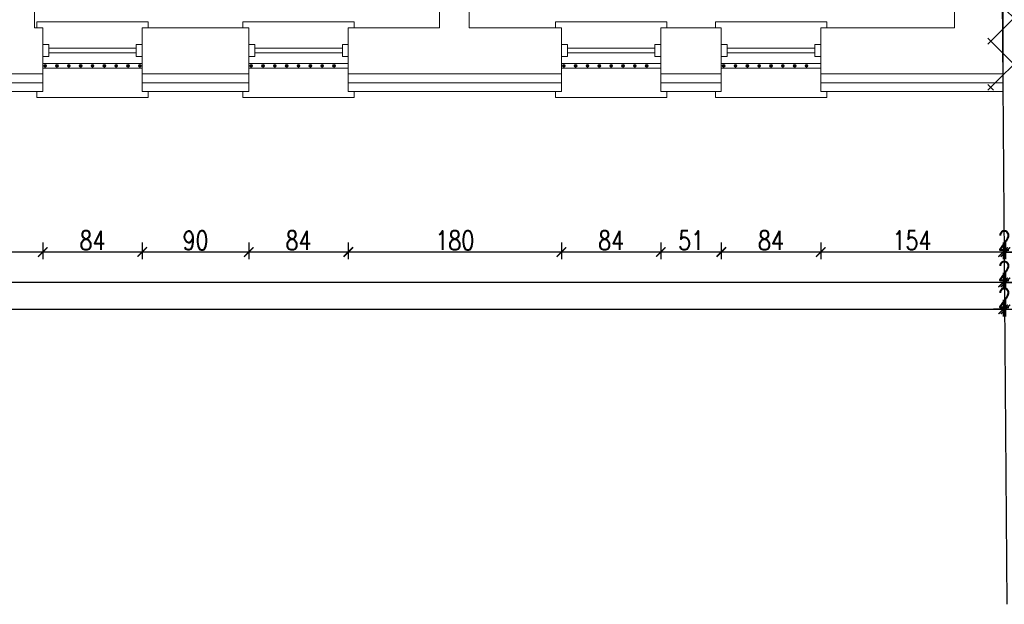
# Model space of a CAD drawing. Header units: millimetres. Extents: x 6354466 to 6508314, y -1889048 to -1342748.
# Tile 89 of 134: x 6405110 to 6413425, y -1665173 to -1660236. Entities that reach past the tile are written whole.
import ezdxf

# ---------------------------------------------------------------- set-up
doc = ezdxf.new("R2010")
doc.units = ezdxf.units.MM
doc.header["$PDMODE"] = 3
doc.header["$PDSIZE"] = 10
for name, color, linetype, lineweight in [('drzwi istn', 163, 'Continuous', 5), ('L-1', 10, 'Continuous', 30), ('L-3', 10, 'Continuous', 18), ('L-5', 152, 'Continuous', 9), ('L-DIM', 252, 'Continuous', 5), ('L-HATCH', 252, 'Continuous', 5), ('L-ISTNIEJĄCE BUDYNKI', 167, 'Continuous', 5)]:
    doc.layers.add(name, color=color, linetype=linetype, lineweight=lineweight)
doc.styles.add('160', font='simplex.shx', dxfattribs={"width": 0.8, "height": 160})
doc.linetypes.add('BATTING', pattern='A,0.00254,-2.54,[134,ltypeshp.shx,S=2.54,R=0,X=-2.54,Y=0],-5.08,[134,ltypeshp.shx,S=2.54,R=180,X=2.54,Y=0],-2.54', length=10.16254)
doc.dimstyles.new('160', dxfattribs={"dimtxt": 160, "dimasz": 80, "dimexe": 60, "dimexo": 3, "dimgap": 18, "dimtad": 1, "dimdec": 0, "dimlfac": 0.1, "dimrnd": 1, "dimtxsty": '160', "dimblk": 'ARCHTICK', "dimcen": 2.5, "dimdle": 30, "dimadec": 0, "dimazin": 0, "dimtfac": 1, "dimtdec": 0, "dimtix": 1, "dimtmove": 2, "dimatfit": 0, "dimldrblk": 'NONE', "dimfxl": 0, "dimarcsym": 0})

# ---------------------------------------------------------------- blocks, each defined once
blk = doc.blocks.new('*U25')
for p, q in [((-5, 0), (-5, -5)), ((5, -5), (5, 0)), ((-5, -5), (5, -5)), ((-2, -5), (-2, -79)), ((2, -5), (2, -79)), ((-5, -84), (-5, -79)), ((-5, -79), (5, -79)), ((5, -79), (5, -84))]:
    blk.add_line(p, q)
blk = doc.blocks.new('_ArchTick')
at = {"color": 0, "linetype": 'ByBlock', "const_width": 0.15}
blk.add_lwpolyline([(-0.5, -0.5), (0.5, 0.5)], dxfattribs=at)
blk = doc.blocks.new('*D234')
at = {"layer": 'Defpoints', "color": 0, "ltscale": 10, "transparency": 16777216}
for p in [(6413833.2, -1660453.4), (6413435.3, -1660843.4), (6413435.3, -1662198.2)]:
    blk.add_point(p, dxfattribs=at)
at = {"layer": 'L-DIM', "color": 0, "lineweight": -2, "ltscale": 10, "transparency": 16777216}
for p, q in [((6413435.3, -1662118.2), (6413435.3, -1662258.2)), ((6413833.2, -1662118.2), (6413833.2, -1662258.2)), ((6413863.2, -1662198.2), (6413405.3, -1662198.2))]:
    blk.add_line(p, q, dxfattribs=at)
at = {"layer": 'L-DIM', "color": 0, "lineweight": -2, "ltscale": 10, "transparency": 16777216, "xscale": 80, "yscale": 80, "zscale": 80, "rotation": 180}
blk.add_blockref('_ArchTick', (6413435.3, -1662198.2), dxfattribs=at)
at = {"layer": 'L-DIM', "color": 0, "lineweight": -2, "ltscale": 10, "transparency": 16777216, "xscale": 80, "yscale": 80, "zscale": 80}
blk.add_blockref('_ArchTick', (6413833.2, -1662198.2), dxfattribs=at)
at = {"layer": 'L-DIM', "color": 0, "lineweight": 13, "ltscale": 10, "transparency": 16777216, "insert": (6413634.3, -1662100.2), "char_height": 160, "attachment_point": 5, "style": '160'}
blk.add_mtext('40', dxfattribs=at)
blk = doc.blocks.new('_None')
blk = doc.blocks.new('*D235')
at = {"layer": 'Defpoints', "color": 0, "transparency": 16777216}
for p in [(6413415.3, -1660843.4), (6413435.3, -1660843.4), (6413415.3, -1662198.2)]:
    blk.add_point(p, dxfattribs=at)
at = {"layer": 'L-DIM', "color": 0, "lineweight": -2, "ltscale": 10, "transparency": 16777216}
for p, q in [((6413415.3, -1662118.2), (6413415.3, -1662258.2)), ((6413435.3, -1662118.2), (6413435.3, -1662258.2)), ((6413415.3, -1662198.2), (6413335.3, -1662198.2)), ((6413465.3, -1662198.2), (6413385.3, -1662198.2)), ((6413435.3, -1662198.2), (6413515.3, -1662198.2))]:
    blk.add_line(p, q, dxfattribs=at)
at = {"layer": 'L-DIM', "color": 0, "linetype": 'ByBlock', "lineweight": -2, "transparency": 16777216, "xscale": 80, "yscale": 80, "zscale": 80}
blk.add_blockref('_ArchTick', (6413415.3, -1662198.2), dxfattribs=at)
at = {"layer": 'L-DIM', "color": 0, "linetype": 'ByBlock', "lineweight": -2, "transparency": 16777216, "xscale": 80, "yscale": 80, "zscale": 80, "rotation": 180}
blk.add_blockref('_ArchTick', (6413435.3, -1662198.2), dxfattribs=at)
at = {"layer": 'L-DIM', "color": 0, "ltscale": 10, "transparency": 16777216, "insert": (6413425.3, -1662100.2), "char_height": 160, "attachment_point": 5, "style": '160'}
blk.add_mtext('2', dxfattribs=at)
blk = doc.blocks.new('*D236')
at = {"layer": 'Defpoints', "color": 0, "transparency": 16777216}
for p in [(6411875.3, -1660843.4), (6413415.3, -1660843.4), (6411875.3, -1662198.2)]:
    blk.add_point(p, dxfattribs=at)
at = {"layer": 'L-DIM', "color": 0, "lineweight": -2, "ltscale": 10, "transparency": 16777216}
for p, q in [((6411875.3, -1662118.2), (6411875.3, -1662258.2)), ((6413415.3, -1662118.2), (6413415.3, -1662258.2)), ((6413445.3, -1662198.2), (6411845.3, -1662198.2))]:
    blk.add_line(p, q, dxfattribs=at)
at = {"layer": 'L-DIM', "color": 0, "linetype": 'ByBlock', "lineweight": -2, "transparency": 16777216, "xscale": 80, "yscale": 80, "zscale": 80, "rotation": 180}
blk.add_blockref('_ArchTick', (6411875.3, -1662198.2), dxfattribs=at)
at = {"layer": 'L-DIM', "color": 0, "linetype": 'ByBlock', "lineweight": -2, "transparency": 16777216, "xscale": 80, "yscale": 80, "zscale": 80}
blk.add_blockref('_ArchTick', (6413415.3, -1662198.2), dxfattribs=at)
at = {"layer": 'L-DIM', "color": 0, "ltscale": 10, "transparency": 16777216, "insert": (6412645.3, -1662100.2), "char_height": 160, "attachment_point": 5, "style": '160'}
blk.add_mtext('154', dxfattribs=at)
blk = doc.blocks.new('*D237')
at = {"layer": 'Defpoints', "color": 0, "transparency": 16777216}
for p in [(6411035.3, -1660843.4), (6411875.3, -1660843.4), (6411035.3, -1662198.2)]:
    blk.add_point(p, dxfattribs=at)
at = {"layer": 'L-DIM', "color": 0, "lineweight": -2, "ltscale": 10, "transparency": 16777216}
for p, q in [((6411035.3, -1662118.2), (6411035.3, -1662258.2)), ((6411875.3, -1662118.2), (6411875.3, -1662258.2)), ((6411905.3, -1662198.2), (6411005.3, -1662198.2))]:
    blk.add_line(p, q, dxfattribs=at)
at = {"layer": 'L-DIM', "color": 0, "linetype": 'ByBlock', "lineweight": -2, "transparency": 16777216, "xscale": 80, "yscale": 80, "zscale": 80, "rotation": 180}
blk.add_blockref('_ArchTick', (6411035.3, -1662198.2), dxfattribs=at)
at = {"layer": 'L-DIM', "color": 0, "linetype": 'ByBlock', "lineweight": -2, "transparency": 16777216, "xscale": 80, "yscale": 80, "zscale": 80}
blk.add_blockref('_ArchTick', (6411875.3, -1662198.2), dxfattribs=at)
at = {"layer": 'L-DIM', "color": 0, "ltscale": 10, "transparency": 16777216, "insert": (6411455.3, -1662100.2), "char_height": 160, "attachment_point": 5, "style": '160'}
blk.add_mtext('84', dxfattribs=at)
blk = doc.blocks.new('*D238')
at = {"layer": 'Defpoints', "color": 0, "transparency": 16777216}
for p in [(6410525.3, -1660843.4), (6411035.3, -1660843.4), (6410525.3, -1662198.2)]:
    blk.add_point(p, dxfattribs=at)
at = {"layer": 'L-DIM', "color": 0, "lineweight": -2, "ltscale": 10, "transparency": 16777216}
for p, q in [((6410525.3, -1662118.2), (6410525.3, -1662258.2)), ((6411035.3, -1662118.2), (6411035.3, -1662258.2)), ((6411065.3, -1662198.2), (6410495.3, -1662198.2))]:
    blk.add_line(p, q, dxfattribs=at)
at = {"layer": 'L-DIM', "color": 0, "linetype": 'ByBlock', "lineweight": -2, "transparency": 16777216, "xscale": 80, "yscale": 80, "zscale": 80, "rotation": 180}
blk.add_blockref('_ArchTick', (6410525.3, -1662198.2), dxfattribs=at)
at = {"layer": 'L-DIM', "color": 0, "linetype": 'ByBlock', "lineweight": -2, "transparency": 16777216, "xscale": 80, "yscale": 80, "zscale": 80}
blk.add_blockref('_ArchTick', (6411035.3, -1662198.2), dxfattribs=at)
at = {"layer": 'L-DIM', "color": 0, "ltscale": 10, "transparency": 16777216, "insert": (6410780.3, -1662100.2), "char_height": 160, "attachment_point": 5, "style": '160'}
blk.add_mtext('51', dxfattribs=at)
blk = doc.blocks.new('*D239')
at = {"layer": 'Defpoints', "color": 0, "transparency": 16777216}
for p in [(6409685.3, -1660843), (6410525.3, -1660843.4), (6409685.3, -1662198.2)]:
    blk.add_point(p, dxfattribs=at)
at = {"layer": 'L-DIM', "color": 0, "lineweight": -2, "ltscale": 10, "transparency": 16777216}
for p, q in [((6409685.3, -1662118.2), (6409685.3, -1662258.2)), ((6410525.3, -1662118.2), (6410525.3, -1662258.2)), ((6410555.3, -1662198.2), (6409655.3, -1662198.2))]:
    blk.add_line(p, q, dxfattribs=at)
at = {"layer": 'L-DIM', "color": 0, "linetype": 'ByBlock', "lineweight": -2, "transparency": 16777216, "xscale": 80, "yscale": 80, "zscale": 80, "rotation": 180}
blk.add_blockref('_ArchTick', (6409685.3, -1662198.2), dxfattribs=at)
at = {"layer": 'L-DIM', "color": 0, "linetype": 'ByBlock', "lineweight": -2, "transparency": 16777216, "xscale": 80, "yscale": 80, "zscale": 80}
blk.add_blockref('_ArchTick', (6410525.3, -1662198.2), dxfattribs=at)
at = {"layer": 'L-DIM', "color": 0, "ltscale": 10, "transparency": 16777216, "insert": (6410105.3, -1662100.2), "char_height": 160, "attachment_point": 5, "style": '160'}
blk.add_mtext('84', dxfattribs=at)
blk = doc.blocks.new('*D240')
at = {"layer": 'Defpoints', "color": 0, "transparency": 16777216}
for p in [(6407885.3, -1660843.4), (6409685.3, -1660843), (6407885.3, -1662198.2)]:
    blk.add_point(p, dxfattribs=at)
at = {"layer": 'L-DIM', "color": 0, "lineweight": -2, "ltscale": 10, "transparency": 16777216}
for p, q in [((6407885.3, -1662118.2), (6407885.3, -1662258.2)), ((6409685.3, -1662118.2), (6409685.3, -1662258.2)), ((6409715.3, -1662198.2), (6407855.3, -1662198.2))]:
    blk.add_line(p, q, dxfattribs=at)
at = {"layer": 'L-DIM', "color": 0, "linetype": 'ByBlock', "lineweight": -2, "transparency": 16777216, "xscale": 80, "yscale": 80, "zscale": 80, "rotation": 180}
blk.add_blockref('_ArchTick', (6407885.3, -1662198.2), dxfattribs=at)
at = {"layer": 'L-DIM', "color": 0, "linetype": 'ByBlock', "lineweight": -2, "transparency": 16777216, "xscale": 80, "yscale": 80, "zscale": 80}
blk.add_blockref('_ArchTick', (6409685.3, -1662198.2), dxfattribs=at)
at = {"layer": 'L-DIM', "color": 0, "ltscale": 10, "transparency": 16777216, "insert": (6408785.3, -1662100.2), "char_height": 160, "attachment_point": 5, "style": '160'}
blk.add_mtext('180', dxfattribs=at)
blk = doc.blocks.new('*D241')
at = {"layer": 'Defpoints', "color": 0, "transparency": 16777216}
for p in [(6407045.3, -1660843.4), (6407885.3, -1660843.4), (6407045.3, -1662198.2)]:
    blk.add_point(p, dxfattribs=at)
at = {"layer": 'L-DIM', "color": 0, "lineweight": -2, "ltscale": 10, "transparency": 16777216}
for p, q in [((6407045.3, -1662118.2), (6407045.3, -1662258.2)), ((6407885.3, -1662118.2), (6407885.3, -1662258.2)), ((6407915.3, -1662198.2), (6407015.3, -1662198.2))]:
    blk.add_line(p, q, dxfattribs=at)
at = {"layer": 'L-DIM', "color": 0, "linetype": 'ByBlock', "lineweight": -2, "transparency": 16777216, "xscale": 80, "yscale": 80, "zscale": 80, "rotation": 180}
blk.add_blockref('_ArchTick', (6407045.3, -1662198.2), dxfattribs=at)
at = {"layer": 'L-DIM', "color": 0, "linetype": 'ByBlock', "lineweight": -2, "transparency": 16777216, "xscale": 80, "yscale": 80, "zscale": 80}
blk.add_blockref('_ArchTick', (6407885.3, -1662198.2), dxfattribs=at)
at = {"layer": 'L-DIM', "color": 0, "ltscale": 10, "transparency": 16777216, "insert": (6407465.3, -1662100.2), "char_height": 160, "attachment_point": 5, "style": '160'}
blk.add_mtext('84', dxfattribs=at)
blk = doc.blocks.new('*D242')
at = {"layer": 'Defpoints', "color": 0, "transparency": 16777216}
for p in [(6406145.3, -1660843.4), (6407045.3, -1660843.4), (6406145.3, -1662198.2)]:
    blk.add_point(p, dxfattribs=at)
at = {"layer": 'L-DIM', "color": 0, "lineweight": -2, "ltscale": 10, "transparency": 16777216}
for p, q in [((6406145.3, -1662118.2), (6406145.3, -1662258.2)), ((6407045.3, -1662118.2), (6407045.3, -1662258.2)), ((6407075.3, -1662198.2), (6406115.3, -1662198.2))]:
    blk.add_line(p, q, dxfattribs=at)
at = {"layer": 'L-DIM', "color": 0, "linetype": 'ByBlock', "lineweight": -2, "transparency": 16777216, "xscale": 80, "yscale": 80, "zscale": 80, "rotation": 180}
blk.add_blockref('_ArchTick', (6406145.3, -1662198.2), dxfattribs=at)
at = {"layer": 'L-DIM', "color": 0, "linetype": 'ByBlock', "lineweight": -2, "transparency": 16777216, "xscale": 80, "yscale": 80, "zscale": 80}
blk.add_blockref('_ArchTick', (6407045.3, -1662198.2), dxfattribs=at)
at = {"layer": 'L-DIM', "color": 0, "ltscale": 10, "transparency": 16777216, "insert": (6406595.3, -1662100.2), "char_height": 160, "attachment_point": 5, "style": '160'}
blk.add_mtext('90', dxfattribs=at)
blk = doc.blocks.new('*D243')
at = {"layer": 'Defpoints', "color": 0, "transparency": 16777216}
for p in [(6405305.3, -1660843.4), (6406145.3, -1660843.4), (6405305.3, -1662198.2)]:
    blk.add_point(p, dxfattribs=at)
at = {"layer": 'L-DIM', "color": 0, "lineweight": -2, "ltscale": 10, "transparency": 16777216}
for p, q in [((6405305.3, -1662118.2), (6405305.3, -1662258.2)), ((6406145.3, -1662118.2), (6406145.3, -1662258.2)), ((6406175.3, -1662198.2), (6405275.3, -1662198.2))]:
    blk.add_line(p, q, dxfattribs=at)
at = {"layer": 'L-DIM', "color": 0, "linetype": 'ByBlock', "lineweight": -2, "transparency": 16777216, "xscale": 80, "yscale": 80, "zscale": 80, "rotation": 180}
blk.add_blockref('_ArchTick', (6405305.3, -1662198.2), dxfattribs=at)
at = {"layer": 'L-DIM', "color": 0, "linetype": 'ByBlock', "lineweight": -2, "transparency": 16777216, "xscale": 80, "yscale": 80, "zscale": 80}
blk.add_blockref('_ArchTick', (6406145.3, -1662198.2), dxfattribs=at)
at = {"layer": 'L-DIM', "color": 0, "ltscale": 10, "transparency": 16777216, "insert": (6405725.3, -1662100.2), "char_height": 160, "attachment_point": 5, "style": '160'}
blk.add_mtext('84', dxfattribs=at)
blk = doc.blocks.new('*D244')
at = {"layer": 'Defpoints', "color": 0, "transparency": 16777216}
for p in [(6404265.3, -1660843.4), (6405305.3, -1660843.4), (6404265.3, -1662198.2)]:
    blk.add_point(p, dxfattribs=at)
at = {"layer": 'L-DIM', "color": 0, "lineweight": -2, "ltscale": 10, "transparency": 16777216}
for p, q in [((6404265.3, -1662118.2), (6404265.3, -1662258.2)), ((6405305.3, -1662118.2), (6405305.3, -1662258.2)), ((6405335.3, -1662198.2), (6404235.3, -1662198.2))]:
    blk.add_line(p, q, dxfattribs=at)
at = {"layer": 'L-DIM', "color": 0, "linetype": 'ByBlock', "lineweight": -2, "transparency": 16777216, "xscale": 80, "yscale": 80, "zscale": 80, "rotation": 180}
blk.add_blockref('_ArchTick', (6404265.3, -1662198.2), dxfattribs=at)
at = {"layer": 'L-DIM', "color": 0, "linetype": 'ByBlock', "lineweight": -2, "transparency": 16777216, "xscale": 80, "yscale": 80, "zscale": 80}
blk.add_blockref('_ArchTick', (6405305.3, -1662198.2), dxfattribs=at)
at = {"layer": 'L-DIM', "color": 0, "ltscale": 10, "transparency": 16777216, "insert": (6404785.3, -1662100.2), "char_height": 160, "attachment_point": 5, "style": '160'}
blk.add_mtext('104', dxfattribs=at)
blk = doc.blocks.new('*D267')
at = {"layer": 'Defpoints', "color": 0, "ltscale": 10, "transparency": 16777216}
for p in [(6413435.3, -1660843.4), (6413555.3, -1660843.4), (6413435.3, -1662454.8)]:
    blk.add_point(p, dxfattribs=at)
at = {"layer": 'L-DIM', "color": 0, "lineweight": -2, "ltscale": 10, "transparency": 16777216}
for p, q in [((6413435.3, -1662374.8), (6413435.3, -1662514.8)), ((6413555.3, -1662374.8), (6413555.3, -1662514.8)), ((6413435.3, -1662454.8), (6413355.3, -1662454.8)), ((6413555.3, -1662454.8), (6413435.3, -1662454.8)), ((6413555.3, -1662454.8), (6413635.3, -1662454.8))]:
    blk.add_line(p, q, dxfattribs=at)
at = {"layer": 'L-DIM', "color": 0, "lineweight": -2, "ltscale": 10, "transparency": 16777216, "xscale": 80, "yscale": 80, "zscale": 80}
blk.add_blockref('_ArchTick', (6413435.3, -1662454.8), dxfattribs=at)
at = {"layer": 'L-DIM', "color": 0, "lineweight": -2, "ltscale": 10, "transparency": 16777216, "xscale": 80, "yscale": 80, "zscale": 80, "rotation": 180}
blk.add_blockref('_ArchTick', (6413555.3, -1662454.8), dxfattribs=at)
at = {"layer": 'L-DIM', "color": 0, "lineweight": 13, "ltscale": 10, "transparency": 16777216, "insert": (6413682.9, -1662364.5), "char_height": 160, "attachment_point": 5, "style": '160'}
blk.add_mtext('12', dxfattribs=at)
blk = doc.blocks.new('*D268')
at = {"layer": 'Defpoints', "color": 0, "transparency": 16777216}
for p in [(6413415.3, -1660843.4), (6413435.3, -1660843.4), (6413415.3, -1662454.8)]:
    blk.add_point(p, dxfattribs=at)
at = {"layer": 'L-DIM', "color": 0, "lineweight": -2, "ltscale": 10, "transparency": 16777216}
for p, q in [((6413415.3, -1662374.8), (6413415.3, -1662514.8)), ((6413435.3, -1662374.8), (6413435.3, -1662514.8)), ((6413415.3, -1662454.8), (6413335.3, -1662454.8)), ((6413465.3, -1662454.8), (6413385.3, -1662454.8)), ((6413435.3, -1662454.8), (6413515.3, -1662454.8))]:
    blk.add_line(p, q, dxfattribs=at)
at = {"layer": 'L-DIM', "color": 0, "linetype": 'ByBlock', "lineweight": -2, "transparency": 16777216, "xscale": 80, "yscale": 80, "zscale": 80}
blk.add_blockref('_ArchTick', (6413415.3, -1662454.8), dxfattribs=at)
at = {"layer": 'L-DIM', "color": 0, "linetype": 'ByBlock', "lineweight": -2, "transparency": 16777216, "xscale": 80, "yscale": 80, "zscale": 80, "rotation": 180}
blk.add_blockref('_ArchTick', (6413435.3, -1662454.8), dxfattribs=at)
at = {"layer": 'L-DIM', "color": 0, "ltscale": 10, "transparency": 16777216, "insert": (6413425.3, -1662356.8), "char_height": 160, "attachment_point": 5, "style": '160'}
blk.add_mtext('2', dxfattribs=at)
blk = doc.blocks.new('*D269')
at = {"layer": 'Defpoints', "color": 0, "transparency": 16777216}
for p in [(6384030.3, -1660768.4), (6413415.3, -1660843.4), (6384030.3, -1662454.8)]:
    blk.add_point(p, dxfattribs=at)
at = {"layer": 'L-DIM', "color": 0, "lineweight": -2, "ltscale": 10, "transparency": 16777216}
for p, q in [((6384030.3, -1662374.8), (6384030.3, -1662514.8)), ((6413415.3, -1662374.8), (6413415.3, -1662514.8)), ((6413445.3, -1662454.8), (6384000.3, -1662454.8))]:
    blk.add_line(p, q, dxfattribs=at)
at = {"layer": 'L-DIM', "color": 0, "linetype": 'ByBlock', "lineweight": -2, "transparency": 16777216, "xscale": 80, "yscale": 80, "zscale": 80, "rotation": 180}
blk.add_blockref('_ArchTick', (6384030.3, -1662454.8), dxfattribs=at)
at = {"layer": 'L-DIM', "color": 0, "linetype": 'ByBlock', "lineweight": -2, "transparency": 16777216, "xscale": 80, "yscale": 80, "zscale": 80}
blk.add_blockref('_ArchTick', (6413415.3, -1662454.8), dxfattribs=at)
at = {"layer": 'L-DIM', "color": 0, "ltscale": 10, "transparency": 16777216, "insert": (6398722.8, -1662356.8), "char_height": 160, "attachment_point": 5, "style": '160'}
blk.add_mtext('2939', dxfattribs=at)
blk = doc.blocks.new('*D272')
at = {"layer": 'Defpoints', "color": 0, "transparency": 16777216}
for p in [(6383200.3, -1660693.4), (6413415.3, -1660843.4), (6413415.3, -1662681.7)]:
    blk.add_point(p, dxfattribs=at)
at = {"layer": 'L-DIM', "color": 0, "lineweight": -2, "ltscale": 10, "transparency": 16777216}
for p, q in [((6383200.3, -1662601.7), (6383200.3, -1662741.7)), ((6413415.3, -1662601.7), (6413415.3, -1662741.7)), ((6383170.3, -1662681.7), (6413445.3, -1662681.7))]:
    blk.add_line(p, q, dxfattribs=at)
at = {"layer": 'L-DIM', "color": 0, "linetype": 'ByBlock', "lineweight": -2, "transparency": 16777216, "xscale": 80, "yscale": 80, "zscale": 80, "rotation": 180}
blk.add_blockref('_ArchTick', (6383200.3, -1662681.7), dxfattribs=at)
at = {"layer": 'L-DIM', "color": 0, "linetype": 'ByBlock', "lineweight": -2, "transparency": 16777216, "xscale": 80, "yscale": 80, "zscale": 80}
blk.add_blockref('_ArchTick', (6413415.3, -1662681.7), dxfattribs=at)
at = {"layer": 'L-DIM', "color": 0, "ltscale": 10, "transparency": 16777216, "insert": (6398307.8, -1662583.7), "char_height": 160, "attachment_point": 5, "style": '160'}
blk.add_mtext('3022', dxfattribs=at)
blk = doc.blocks.new('*D273')
at = {"layer": 'Defpoints', "color": 0, "transparency": 16777216}
for p in [(6413435.3, -1660693.4), (6413415.3, -1660843.4), (6413435.3, -1662681.7)]:
    blk.add_point(p, dxfattribs=at)
at = {"layer": 'L-DIM', "color": 0, "lineweight": -2, "ltscale": 10, "transparency": 16777216}
for p, q in [((6413415.3, -1662601.7), (6413415.3, -1662741.7)), ((6413435.3, -1662601.7), (6413435.3, -1662741.7)), ((6413415.3, -1662681.7), (6413335.3, -1662681.7)), ((6413385.3, -1662681.7), (6413465.3, -1662681.7)), ((6413435.3, -1662681.7), (6413515.3, -1662681.7))]:
    blk.add_line(p, q, dxfattribs=at)
at = {"layer": 'L-DIM', "color": 0, "linetype": 'ByBlock', "lineweight": -2, "transparency": 16777216, "xscale": 80, "yscale": 80, "zscale": 80}
blk.add_blockref('_ArchTick', (6413415.3, -1662681.7), dxfattribs=at)
at = {"layer": 'L-DIM', "color": 0, "linetype": 'ByBlock', "lineweight": -2, "transparency": 16777216, "xscale": 80, "yscale": 80, "zscale": 80, "rotation": 180}
blk.add_blockref('_ArchTick', (6413435.3, -1662681.7), dxfattribs=at)
at = {"layer": 'L-DIM', "color": 0, "ltscale": 10, "transparency": 16777216, "insert": (6413425.3, -1662583.7), "char_height": 160, "attachment_point": 5, "style": '160'}
blk.add_mtext('2', dxfattribs=at)
blk = doc.blocks.new('*D276')
at = {"layer": 'Defpoints', "color": 0, "transparency": 16777216}
for p in [(6413285.3, -1646723.4), (6382504.7, -1660693.4), (6383200.3, -1660693.4)]:
    blk.add_point(p, dxfattribs=at)
at = {"layer": 'L-DIM', "color": 0, "lineweight": -2, "ltscale": 10, "transparency": 16777216}
for p, q in [((6382504.7, -1646693.4), (6382504.7, -1660723.4)), ((6382584.7, -1646723.4), (6382444.7, -1646723.4)), ((6382584.7, -1660693.4), (6382444.7, -1660693.4))]:
    blk.add_line(p, q, dxfattribs=at)
at = {"layer": 'L-DIM', "color": 0, "linetype": 'ByBlock', "lineweight": -2, "transparency": 16777216, "xscale": 80, "yscale": 80, "zscale": 80}
for p, rotation in [((6382504.7, -1646723.4), 90), ((6382504.7, -1660693.4), 270)]:
    blk.add_blockref('_ArchTick', p, dxfattribs=dict(at, rotation=rotation))
at = {"layer": 'L-DIM', "color": 0, "ltscale": 10, "transparency": 16777216, "insert": (6382406.7, -1653708.4), "char_height": 160, "attachment_point": 5, "rotation": 90, "style": '160'}
blk.add_mtext('1397', dxfattribs=at)

msp = doc.modelspace()

# ---------------------------------------------------------------- hatches: boundary and pattern name
at = {"layer": 'L-HATCH', "ltscale": 10, "transparency": 33554687}
h = msp.add_hatch(dxfattribs=at)
h.set_pattern_fill('ANSI37', color=252, scale=87)
h.set_pattern_definition([(45, (-48871.55, 200010.94), (-195.320571, 195.320571), []), (135, (-48871.55, 200010.94), (-195.320571, -195.320571), [])])
h.paths.add_polyline_path([(6428375.3, -1646723.4), (6413285.3, -1646723.4), (6413285.3, -1660832.4), (6428375.3, -1660832.4)])

# ---------------------------------------------------------------- linework, layer by layer
at = {"layer": 'drzwi istn'}
for p, q in [((6405255.3, -1660303.4), (6405255.3, -1660253.4)), ((6405255.3, -1660253.4), (6406195.3, -1660253.4)), ((6406195.3, -1660253.4), (6406195.3, -1660303.4)), ((6406995.3, -1660303.4), (6406995.3, -1660253.4)), ((6406995.3, -1660253.4), (6407935.3, -1660253.4)), ((6407935.3, -1660253.4), (6407935.3, -1660303.4)), ((6409635.3, -1660303.4), (6409635.3, -1660253.4)), ((6409635.3, -1660253.4), (6410575.3, -1660253.4)), ((6410575.3, -1660253.4), (6410575.3, -1660303.4)), ((6410985.3, -1660303.4), (6410985.3, -1660253.4)), ((6410985.3, -1660253.4), (6411925.3, -1660253.4)), ((6411925.3, -1660253.4), (6411925.3, -1660303.4))]:
    msp.add_line(p, q, dxfattribs=at)
at = {"layer": 'L-1', "ltscale": 10}
msp.add_line((6413448.2, -1665173), (6413278.2, -1642789.6), dxfattribs=at)
at = {"layer": 'L-3'}
for p, q in [((6405305.3, -1660693.4), (6404265.3, -1660693.4)), ((6407045.3, -1660693.4), (6406145.3, -1660693.4)), ((6409685.3, -1660693.4), (6407885.3, -1660693.4)), ((6411035.3, -1660693.4), (6410525.3, -1660693.4)), ((6413415.3, -1660693.4), (6411875.3, -1660693.4)), ((6405305.3, -1660843.4), (6404265.3, -1660843.4)), ((6407045.3, -1660843.4), (6406145.3, -1660843.4)), ((6409685.3, -1660843.4), (6407885.3, -1660843.4)), ((6411035.3, -1660843.4), (6410525.3, -1660843.4)), ((6413415.3, -1660843.4), (6411875.3, -1660843.4))]:
    msp.add_line(p, q, dxfattribs=at)
at = {"layer": 'L-3', "ltscale": 10}
for p, q in [((6405305.3, -1660843.4), (6405305.3, -1660693.4)), ((6406145.3, -1660693.4), (6406145.3, -1660843.4)), ((6407045.3, -1660693.4), (6407045.3, -1660843.4)), ((6407885.3, -1660693.4), (6407885.3, -1660843.4)), ((6409685.3, -1660693.4), (6409685.3, -1660843.4)), ((6410525.3, -1660693.4), (6410525.3, -1660843.4)), ((6411035.3, -1660693.4), (6411035.3, -1660843.4)), ((6411875.3, -1660693.4), (6411875.3, -1660843.4)), ((6413415.3, -1660693.4), (6413415.3, -1660843.4))]:
    msp.add_line(p, q, dxfattribs=at)
at = {"layer": 'L-3', "linetype": 'BATTING', "ltscale": 7}
for p, q in [((6405305.3, -1660768.4), (6404265.3, -1660768.4)), ((6407045.3, -1660768.4), (6406145.3, -1660768.4)), ((6409685.3, -1660768.4), (6407885.3, -1660768.4)), ((6411035.3, -1660768.4), (6410525.3, -1660768.4)), ((6413415.3, -1660768.4), (6411875.3, -1660768.4))]:
    msp.add_line(p, q, dxfattribs=at)
at = {"layer": 'L-3', "ltscale": 10}
for points in [[(6405305.3, -1660645.6), (6406145.3, -1660645.6), (6406145.3, -1660605.6), (6405305.3, -1660605.6)], [(6407045.3, -1660645.6), (6407885.3, -1660645.6), (6407885.3, -1660605.6), (6407045.3, -1660605.6)], [(6409685.3, -1660645.6), (6410525.3, -1660645.6), (6410525.3, -1660605.6), (6409685.3, -1660605.6)], [(6411035.3, -1660645.6), (6411875.3, -1660645.6), (6411875.3, -1660605.6), (6411035.3, -1660605.6)]]:
    msp.add_lwpolyline(points, close=True, dxfattribs=at)
for centre, radius in [((6405325.3, -1660625.6), 12), ((6405325.3, -1660625.6), 11), ((6405325.3, -1660625.6), 10), ((6405325.3, -1660625.6), 9), ((6405325.3, -1660625.6), 8), ((6405325.3, -1660625.6), 7), ((6405325.3, -1660625.6), 6), ((6405325.3, -1660625.6), 5), ((6405325.3, -1660625.6), 4), ((6405325.3, -1660625.6), 3), ((6405325.3, -1660625.6), 3), ((6405325.3, -1660625.6), 2), ((6405325.3, -1660625.6), 1), ((6405425.3, -1660625.6), 12), ((6405425.3, -1660625.6), 11), ((6405425.3, -1660625.6), 10), ((6405425.3, -1660625.6), 9), ((6405425.3, -1660625.6), 8), ((6405425.3, -1660625.6), 7), ((6405425.3, -1660625.6), 6), ((6405425.3, -1660625.6), 5), ((6405425.3, -1660625.6), 4), ((6405425.3, -1660625.6), 3), ((6405425.3, -1660625.6), 3), ((6405425.3, -1660625.6), 2), ((6405425.3, -1660625.6), 1), ((6405525.3, -1660625.6), 12), ((6405525.3, -1660625.6), 11), ((6405525.3, -1660625.6), 10), ((6405525.3, -1660625.6), 9), ((6405525.3, -1660625.6), 8), ((6405525.3, -1660625.6), 7), ((6405525.3, -1660625.6), 6), ((6405525.3, -1660625.6), 5), ((6405525.3, -1660625.6), 4), ((6405525.3, -1660625.6), 3), ((6405525.3, -1660625.6), 3), ((6405525.3, -1660625.6), 2), ((6405525.3, -1660625.6), 1), ((6405625.3, -1660625.6), 12), ((6405625.3, -1660625.6), 11), ((6405625.3, -1660625.6), 10), ((6405625.3, -1660625.6), 9), ((6405625.3, -1660625.6), 8), ((6405625.3, -1660625.6), 7), ((6405625.3, -1660625.6), 6), ((6405625.3, -1660625.6), 5), ((6405625.3, -1660625.6), 4), ((6405625.3, -1660625.6), 3), ((6405625.3, -1660625.6), 3), ((6405625.3, -1660625.6), 2), ((6405625.3, -1660625.6), 1), ((6405725.3, -1660625.6), 12), ((6405725.3, -1660625.6), 11), ((6405725.3, -1660625.6), 10), ((6405725.3, -1660625.6), 9), ((6405725.3, -1660625.6), 8), ((6405725.3, -1660625.6), 7), ((6405725.3, -1660625.6), 6), ((6405725.3, -1660625.6), 5), ((6405725.3, -1660625.6), 4), ((6405725.3, -1660625.6), 3), ((6405725.3, -1660625.6), 3), ((6405725.3, -1660625.6), 2), ((6405725.3, -1660625.6), 1), ((6405825.3, -1660625.6), 12), ((6405825.3, -1660625.6), 11), ((6405825.3, -1660625.6), 10), ((6405825.3, -1660625.6), 9), ((6405825.3, -1660625.6), 8), ((6405825.3, -1660625.6), 7), ((6405825.3, -1660625.6), 6), ((6405825.3, -1660625.6), 5), ((6405825.3, -1660625.6), 4), ((6405825.3, -1660625.6), 3), ((6405825.3, -1660625.6), 3), ((6405825.3, -1660625.6), 2), ((6405825.3, -1660625.6), 1), ((6405925.3, -1660625.6), 12), ((6405925.3, -1660625.6), 11), ((6405925.3, -1660625.6), 10), ((6405925.3, -1660625.6), 9), ((6405925.3, -1660625.6), 8), ((6405925.3, -1660625.6), 7), ((6405925.3, -1660625.6), 6), ((6405925.3, -1660625.6), 5), ((6405925.3, -1660625.6), 4), ((6405925.3, -1660625.6), 3), ((6405925.3, -1660625.6), 3), ((6405925.3, -1660625.6), 2), ((6405925.3, -1660625.6), 1), ((6406025.3, -1660625.6), 12), ((6406025.3, -1660625.6), 11), ((6406025.3, -1660625.6), 10), ((6406025.3, -1660625.6), 9), ((6406025.3, -1660625.6), 8), ((6406025.3, -1660625.6), 7), ((6406025.3, -1660625.6), 6), ((6406025.3, -1660625.6), 5), ((6406025.3, -1660625.6), 4), ((6406025.3, -1660625.6), 3), ((6406025.3, -1660625.6), 3), ((6406025.3, -1660625.6), 2), ((6406025.3, -1660625.6), 1), ((6406125.3, -1660625.6), 12), ((6406125.3, -1660625.6), 11), ((6406125.3, -1660625.6), 10), ((6406125.3, -1660625.6), 9), ((6406125.3, -1660625.6), 8), ((6406125.3, -1660625.6), 7), ((6406125.3, -1660625.6), 6), ((6406125.3, -1660625.6), 5), ((6406125.3, -1660625.6), 4), ((6406125.3, -1660625.6), 3), ((6406125.3, -1660625.6), 3), ((6406125.3, -1660625.6), 2), ((6406125.3, -1660625.6), 1), ((6407065.3, -1660625.6), 12), ((6407065.3, -1660625.6), 11), ((6407065.3, -1660625.6), 10), ((6407065.3, -1660625.6), 9), ((6407065.3, -1660625.6), 8), ((6407065.3, -1660625.6), 7), ((6407065.3, -1660625.6), 6), ((6407065.3, -1660625.6), 5), ((6407065.3, -1660625.6), 4), ((6407065.3, -1660625.6), 3), ((6407065.3, -1660625.6), 3), ((6407065.3, -1660625.6), 2), ((6407065.3, -1660625.6), 1), ((6407165.3, -1660625.6), 12), ((6407165.3, -1660625.6), 11), ((6407165.3, -1660625.6), 10), ((6407165.3, -1660625.6), 9), ((6407165.3, -1660625.6), 8), ((6407165.3, -1660625.6), 7), ((6407165.3, -1660625.6), 6), ((6407165.3, -1660625.6), 5), ((6407165.3, -1660625.6), 4), ((6407165.3, -1660625.6), 3), ((6407165.3, -1660625.6), 3), ((6407165.3, -1660625.6), 2), ((6407165.3, -1660625.6), 1), ((6407265.3, -1660625.6), 12), ((6407265.3, -1660625.6), 11), ((6407265.3, -1660625.6), 10), ((6407265.3, -1660625.6), 9), ((6407265.3, -1660625.6), 8), ((6407265.3, -1660625.6), 7), ((6407265.3, -1660625.6), 6), ((6407265.3, -1660625.6), 5), ((6407265.3, -1660625.6), 4), ((6407265.3, -1660625.6), 3), ((6407265.3, -1660625.6), 3), ((6407265.3, -1660625.6), 2), ((6407265.3, -1660625.6), 1), ((6407365.3, -1660625.6), 12), ((6407365.3, -1660625.6), 12), ((6407365.3, -1660625.6), 11), ((6407365.3, -1660625.6), 11), ((6407365.3, -1660625.6), 10), ((6407365.3, -1660625.6), 10), ((6407365.3, -1660625.6), 9), ((6407365.3, -1660625.6), 9), ((6407365.3, -1660625.6), 8), ((6407365.3, -1660625.6), 8), ((6407365.3, -1660625.6), 7), ((6407365.3, -1660625.6), 7), ((6407365.3, -1660625.6), 6), ((6407365.3, -1660625.6), 6), ((6407365.3, -1660625.6), 5), ((6407365.3, -1660625.6), 5), ((6407365.3, -1660625.6), 4), ((6407365.3, -1660625.6), 4), ((6407365.3, -1660625.6), 3), ((6407365.3, -1660625.6), 3), ((6407365.3, -1660625.6), 3), ((6407365.3, -1660625.6), 3), ((6407365.3, -1660625.6), 2), ((6407365.3, -1660625.6), 2), ((6407365.3, -1660625.6), 1), ((6407365.3, -1660625.6), 1), ((6407465.3, -1660625.6), 12), ((6407465.3, -1660625.6), 11), ((6407465.3, -1660625.6), 10), ((6407465.3, -1660625.6), 9), ((6407465.3, -1660625.6), 8), ((6407465.3, -1660625.6), 7), ((6407465.3, -1660625.6), 6), ((6407465.3, -1660625.6), 5), ((6407465.3, -1660625.6), 4), ((6407465.3, -1660625.6), 3), ((6407465.3, -1660625.6), 3), ((6407465.3, -1660625.6), 2), ((6407465.3, -1660625.6), 1), ((6407565.3, -1660625.6), 12), ((6407565.3, -1660625.6), 11), ((6407565.3, -1660625.6), 10), ((6407565.3, -1660625.6), 9), ((6407565.3, -1660625.6), 8), ((6407565.3, -1660625.6), 7), ((6407565.3, -1660625.6), 6), ((6407565.3, -1660625.6), 5), ((6407565.3, -1660625.6), 4), ((6407565.3, -1660625.6), 3), ((6407565.3, -1660625.6), 3), ((6407565.3, -1660625.6), 2), ((6407565.3, -1660625.6), 1), ((6407665.3, -1660625.6), 12), ((6407665.3, -1660625.6), 11), ((6407665.3, -1660625.6), 10), ((6407665.3, -1660625.6), 9), ((6407665.3, -1660625.6), 8), ((6407665.3, -1660625.6), 7), ((6407665.3, -1660625.6), 6), ((6407665.3, -1660625.6), 5), ((6407665.3, -1660625.6), 4), ((6407665.3, -1660625.6), 3), ((6407665.3, -1660625.6), 3), ((6407665.3, -1660625.6), 2), ((6407665.3, -1660625.6), 1), ((6407765.3, -1660625.6), 12), ((6407765.3, -1660625.6), 11), ((6407765.3, -1660625.6), 10), ((6407765.3, -1660625.6), 9), ((6407765.3, -1660625.6), 8), ((6407765.3, -1660625.6), 7), ((6407765.3, -1660625.6), 6), ((6407765.3, -1660625.6), 5), ((6407765.3, -1660625.6), 4), ((6407765.3, -1660625.6), 3), ((6407765.3, -1660625.6), 3), ((6407765.3, -1660625.6), 2), ((6407765.3, -1660625.6), 1), ((6409705.3, -1660625.6), 12), ((6409705.3, -1660625.6), 11), ((6409705.3, -1660625.6), 10), ((6409705.3, -1660625.6), 9), ((6409705.3, -1660625.6), 8), ((6409705.3, -1660625.6), 7), ((6409705.3, -1660625.6), 6), ((6409705.3, -1660625.6), 5), ((6409705.3, -1660625.6), 4), ((6409705.3, -1660625.6), 3), ((6409705.3, -1660625.6), 3), ((6409705.3, -1660625.6), 2), ((6409705.3, -1660625.6), 1), ((6409805.3, -1660625.6), 12), ((6409805.3, -1660625.6), 11), ((6409805.3, -1660625.6), 10), ((6409805.3, -1660625.6), 9), ((6409805.3, -1660625.6), 8), ((6409805.3, -1660625.6), 7), ((6409805.3, -1660625.6), 6), ((6409805.3, -1660625.6), 5), ((6409805.3, -1660625.6), 4), ((6409805.3, -1660625.6), 3), ((6409805.3, -1660625.6), 3), ((6409805.3, -1660625.6), 2), ((6409805.3, -1660625.6), 1), ((6409905.3, -1660625.6), 12), ((6409905.3, -1660625.6), 11), ((6409905.3, -1660625.6), 10), ((6409905.3, -1660625.6), 9), ((6409905.3, -1660625.6), 8), ((6409905.3, -1660625.6), 7), ((6409905.3, -1660625.6), 6), ((6409905.3, -1660625.6), 5), ((6409905.3, -1660625.6), 4), ((6409905.3, -1660625.6), 3), ((6409905.3, -1660625.6), 3), ((6409905.3, -1660625.6), 2), ((6409905.3, -1660625.6), 1), ((6410005.3, -1660625.6), 12), ((6410005.3, -1660625.6), 12), ((6410005.3, -1660625.6), 11), ((6410005.3, -1660625.6), 11), ((6410005.3, -1660625.6), 10), ((6410005.3, -1660625.6), 10), ((6410005.3, -1660625.6), 9), ((6410005.3, -1660625.6), 9), ((6410005.3, -1660625.6), 8), ((6410005.3, -1660625.6), 8), ((6410005.3, -1660625.6), 7), ((6410005.3, -1660625.6), 7), ((6410005.3, -1660625.6), 6), ((6410005.3, -1660625.6), 6), ((6410005.3, -1660625.6), 5), ((6410005.3, -1660625.6), 5), ((6410005.3, -1660625.6), 4), ((6410005.3, -1660625.6), 4), ((6410005.3, -1660625.6), 3), ((6410005.3, -1660625.6), 3), ((6410005.3, -1660625.6), 3), ((6410005.3, -1660625.6), 3), ((6410005.3, -1660625.6), 2), ((6410005.3, -1660625.6), 2), ((6410005.3, -1660625.6), 1), ((6410005.3, -1660625.6), 1), ((6410105.3, -1660625.6), 12), ((6410105.3, -1660625.6), 11), ((6410105.3, -1660625.6), 10), ((6410105.3, -1660625.6), 9), ((6410105.3, -1660625.6), 8), ((6410105.3, -1660625.6), 7), ((6410105.3, -1660625.6), 6), ((6410105.3, -1660625.6), 5), ((6410105.3, -1660625.6), 4), ((6410105.3, -1660625.6), 3), ((6410105.3, -1660625.6), 3), ((6410105.3, -1660625.6), 2), ((6410105.3, -1660625.6), 1), ((6410205.3, -1660625.6), 12), ((6410205.3, -1660625.6), 11), ((6410205.3, -1660625.6), 10), ((6410205.3, -1660625.6), 9), ((6410205.3, -1660625.6), 8), ((6410205.3, -1660625.6), 7), ((6410205.3, -1660625.6), 6), ((6410205.3, -1660625.6), 5), ((6410205.3, -1660625.6), 4), ((6410205.3, -1660625.6), 3), ((6410205.3, -1660625.6), 3), ((6410205.3, -1660625.6), 2), ((6410205.3, -1660625.6), 1), ((6410305.3, -1660625.6), 12), ((6410305.3, -1660625.6), 11), ((6410305.3, -1660625.6), 10), ((6410305.3, -1660625.6), 9), ((6410305.3, -1660625.6), 8), ((6410305.3, -1660625.6), 7), ((6410305.3, -1660625.6), 6), ((6410305.3, -1660625.6), 5), ((6410305.3, -1660625.6), 4), ((6410305.3, -1660625.6), 3), ((6410305.3, -1660625.6), 3), ((6410305.3, -1660625.6), 2), ((6410305.3, -1660625.6), 1), ((6410405.3, -1660625.6), 12), ((6410405.3, -1660625.6), 11), ((6410405.3, -1660625.6), 10), ((6410405.3, -1660625.6), 9), ((6410405.3, -1660625.6), 8), ((6410405.3, -1660625.6), 7), ((6410405.3, -1660625.6), 6), ((6410405.3, -1660625.6), 5), ((6410405.3, -1660625.6), 4), ((6410405.3, -1660625.6), 3), ((6410405.3, -1660625.6), 3), ((6410405.3, -1660625.6), 2), ((6410405.3, -1660625.6), 1), ((6411055.3, -1660625.6), 12), ((6411055.3, -1660625.6), 11), ((6411055.3, -1660625.6), 10), ((6411055.3, -1660625.6), 9), ((6411055.3, -1660625.6), 8), ((6411055.3, -1660625.6), 7), ((6411055.3, -1660625.6), 6), ((6411055.3, -1660625.6), 5), ((6411055.3, -1660625.6), 4), ((6411055.3, -1660625.6), 3), ((6411055.3, -1660625.6), 3), ((6411055.3, -1660625.6), 2), ((6411055.3, -1660625.6), 1), ((6411155.3, -1660625.6), 12), ((6411155.3, -1660625.6), 11), ((6411155.3, -1660625.6), 10), ((6411155.3, -1660625.6), 9), ((6411155.3, -1660625.6), 8), ((6411155.3, -1660625.6), 7), ((6411155.3, -1660625.6), 6), ((6411155.3, -1660625.6), 5), ((6411155.3, -1660625.6), 4), ((6411155.3, -1660625.6), 3), ((6411155.3, -1660625.6), 3), ((6411155.3, -1660625.6), 2), ((6411155.3, -1660625.6), 1), ((6411255.3, -1660625.6), 12), ((6411255.3, -1660625.6), 11), ((6411255.3, -1660625.6), 10), ((6411255.3, -1660625.6), 9), ((6411255.3, -1660625.6), 8), ((6411255.3, -1660625.6), 7), ((6411255.3, -1660625.6), 6), ((6411255.3, -1660625.6), 5), ((6411255.3, -1660625.6), 4), ((6411255.3, -1660625.6), 3), ((6411255.3, -1660625.6), 3), ((6411255.3, -1660625.6), 2), ((6411255.3, -1660625.6), 1), ((6411355.3, -1660625.6), 12), ((6411355.3, -1660625.6), 12), ((6411355.3, -1660625.6), 11), ((6411355.3, -1660625.6), 11), ((6411355.3, -1660625.6), 10), ((6411355.3, -1660625.6), 10), ((6411355.3, -1660625.6), 9), ((6411355.3, -1660625.6), 9), ((6411355.3, -1660625.6), 8), ((6411355.3, -1660625.6), 8), ((6411355.3, -1660625.6), 7), ((6411355.3, -1660625.6), 7), ((6411355.3, -1660625.6), 6), ((6411355.3, -1660625.6), 6), ((6411355.3, -1660625.6), 5), ((6411355.3, -1660625.6), 5), ((6411355.3, -1660625.6), 4), ((6411355.3, -1660625.6), 4), ((6411355.3, -1660625.6), 3), ((6411355.3, -1660625.6), 3), ((6411355.3, -1660625.6), 3), ((6411355.3, -1660625.6), 3), ((6411355.3, -1660625.6), 2), ((6411355.3, -1660625.6), 2), ((6411355.3, -1660625.6), 1), ((6411355.3, -1660625.6), 1), ((6411455.3, -1660625.6), 12), ((6411455.3, -1660625.6), 11), ((6411455.3, -1660625.6), 10), ((6411455.3, -1660625.6), 9), ((6411455.3, -1660625.6), 8), ((6411455.3, -1660625.6), 7), ((6411455.3, -1660625.6), 6), ((6411455.3, -1660625.6), 5), ((6411455.3, -1660625.6), 4), ((6411455.3, -1660625.6), 3), ((6411455.3, -1660625.6), 3), ((6411455.3, -1660625.6), 2), ((6411455.3, -1660625.6), 1), ((6411555.3, -1660625.6), 12), ((6411555.3, -1660625.6), 11), ((6411555.3, -1660625.6), 10), ((6411555.3, -1660625.6), 9), ((6411555.3, -1660625.6), 8), ((6411555.3, -1660625.6), 7), ((6411555.3, -1660625.6), 6), ((6411555.3, -1660625.6), 5), ((6411555.3, -1660625.6), 4), ((6411555.3, -1660625.6), 3), ((6411555.3, -1660625.6), 3), ((6411555.3, -1660625.6), 2), ((6411555.3, -1660625.6), 1), ((6411655.3, -1660625.6), 12), ((6411655.3, -1660625.6), 11), ((6411655.3, -1660625.6), 10), ((6411655.3, -1660625.6), 9), ((6411655.3, -1660625.6), 8), ((6411655.3, -1660625.6), 7), ((6411655.3, -1660625.6), 6), ((6411655.3, -1660625.6), 5), ((6411655.3, -1660625.6), 4), ((6411655.3, -1660625.6), 3), ((6411655.3, -1660625.6), 3), ((6411655.3, -1660625.6), 2), ((6411655.3, -1660625.6), 1), ((6411755.3, -1660625.6), 12), ((6411755.3, -1660625.6), 11), ((6411755.3, -1660625.6), 10), ((6411755.3, -1660625.6), 9), ((6411755.3, -1660625.6), 8), ((6411755.3, -1660625.6), 7), ((6411755.3, -1660625.6), 6), ((6411755.3, -1660625.6), 5), ((6411755.3, -1660625.6), 4), ((6411755.3, -1660625.6), 3), ((6411755.3, -1660625.6), 3), ((6411755.3, -1660625.6), 2), ((6411755.3, -1660625.6), 1)]:
    msp.add_circle(centre, radius, dxfattribs=at)
at = {"layer": 'L-5'}
for p, q in [((6405255.3, -1660843.4), (6405255.3, -1660893.4)), ((6405255.3, -1660893.4), (6406195.3, -1660893.4)), ((6406195.3, -1660893.4), (6406195.3, -1660843.4)), ((6406995.3, -1660843.4), (6406995.3, -1660893.4)), ((6406995.3, -1660893.4), (6407935.3, -1660893.4)), ((6407935.3, -1660893.4), (6407935.3, -1660843.4)), ((6409635.3, -1660843.4), (6409635.3, -1660893.4)), ((6409635.3, -1660893.4), (6410575.3, -1660893.4)), ((6410575.3, -1660893.4), (6410575.3, -1660843.4)), ((6410985.3, -1660843.4), (6410985.3, -1660893.4)), ((6410985.3, -1660893.4), (6411925.3, -1660893.4)), ((6411925.3, -1660893.4), (6411925.3, -1660843.4))]:
    msp.add_line(p, q, dxfattribs=at)
at = {"layer": 'L-ISTNIEJĄCE BUDYNKI'}
for p, q in [((6413415.3, -1660693.4), (6413415.3, -1655723.4)), ((6405235.3, -1656023.4), (6405235.3, -1660303.4)), ((6413005.3, -1660303.4), (6413005.3, -1656023.4)), ((6408655.3, -1658066.8), (6408655.3, -1660303.4)), ((6408905.3, -1658853.4), (6408905.3, -1660303.4)), ((6405235.3, -1660303.4), (6405305.3, -1660303.4)), ((6405305.3, -1660303.4), (6405305.3, -1660693.4)), ((6406145.3, -1660303.4), (6407045.3, -1660303.4)), ((6406145.3, -1660303.4), (6406145.3, -1660693.4)), ((6407045.3, -1660303.4), (6407045.3, -1660693.4)), ((6407885.3, -1660303.4), (6408655.3, -1660303.4)), ((6407885.3, -1660303.4), (6407885.3, -1660693.4)), ((6408905.3, -1660303.4), (6409685.3, -1660303.4)), ((6409685.3, -1660303.4), (6409685.3, -1660693.4)), ((6410525.3, -1660303.4), (6410605.3, -1660303.4)), ((6410525.3, -1660303.4), (6410525.3, -1660693.4)), ((6410605.3, -1660303.4), (6411035.3, -1660303.4)), ((6411035.3, -1660303.4), (6411035.3, -1660693.4)), ((6411875.3, -1660303.4), (6413005.3, -1660303.4)), ((6411875.3, -1660303.4), (6411875.3, -1660693.4))]:
    msp.add_line(p, q, dxfattribs=at)

# ---------------------------------------------------------------- block references
at = {"layer": 'drzwi istn', "xscale": -10, "yscale": 10, "zscale": 10}
for p, rotation in [((6405305.3, -1660495.7), 89.99999999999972), ((6407045.3, -1660495.7), 89.9999999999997), ((6409685.3, -1660495.7), 89.99999999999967), ((6411035.3, -1660495.7), 89.99999999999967)]:
    msp.add_blockref('*U25', p, dxfattribs=dict(at, rotation=rotation))

# ---------------------------------------------------------------- dimensions: what is measured, and where the dimension line sits
at = {"layer": 'L-DIM', "ltscale": 10}
dim = msp.add_linear_dim(base=(6382504.7, -1660693.4), p1=(6413285.3, -1646723.4), p2=(6383200.3, -1660693.4), angle=90, dimstyle='160', override={"dimlfac": 0.1}, dxfattribs=at)
dim.commit()
dim.dimension.update_dxf_attribs({"geometry": '*D276', "text_midpoint": (6382406.7, -1653708.4)})
at = {"layer": 'L-DIM', "lineweight": 13, "ltscale": 10}
dim = msp.add_linear_dim(base=(6413435.3, -1662198.2), p1=(6413833.2, -1660453.4), p2=(6413435.3, -1660843.4), dimstyle='160', override={"dimlfac": 0.1}, dxfattribs=at)
dim.commit()
dim.dimension.update_dxf_attribs({"geometry": '*D234', "text_midpoint": (6413634.3, -1662100.2)})
at = {"layer": 'L-DIM', "ltscale": 10}
for base, p1, p2, picture, middle in [((6413415.3487778, -1662681.6609918), (6383200.3487778, -1660693.3827957), (6413415.3487778, -1660843.3827957), '*D272', (6398307.8487778, -1662583.6609918)), ((6413435.3, -1662681.7), (6413415.3, -1660843.4), (6413435.3, -1660693.4), '*D273', (6413425.3, -1662583.7)), ((6384030.3487778, -1662454.8056847), (6413415.3487778, -1660843.3827957), (6384030.3487778, -1660768.3827957), '*D269', (6398722.8487778, -1662356.8056847)), ((6404265.3, -1662198.2), (6405305.3, -1660843.4), (6404265.3, -1660843.4), '*D244', (6404785.3, -1662100.2)), ((6405305.3, -1662198.2), (6406145.3, -1660843.4), (6405305.3, -1660843.4), '*D243', (6405725.3, -1662100.2)), ((6406145.3, -1662198.2), (6407045.3, -1660843.4), (6406145.3, -1660843.4), '*D242', (6406595.3, -1662100.2)), ((6407045.3, -1662198.2), (6407885.3, -1660843.4), (6407045.3, -1660843.4), '*D241', (6407465.3, -1662100.2)), ((6407885.3, -1662198.2), (6409685.3, -1660843), (6407885.3, -1660843.4), '*D240', (6408785.3, -1662100.2)), ((6409685.3, -1662198.2), (6410525.3, -1660843.4), (6409685.3, -1660843), '*D239', (6410105.3, -1662100.2)), ((6410525.3, -1662198.2), (6411035.3, -1660843.4), (6410525.3, -1660843.4), '*D238', (6410780.3, -1662100.2)), ((6411035.3, -1662198.2), (6411875.3, -1660843.4), (6411035.3, -1660843.4), '*D237', (6411455.3, -1662100.2)), ((6411875.3, -1662198.2), (6413415.3, -1660843.4), (6411875.3, -1660843.4), '*D236', (6412645.3, -1662100.2)), ((6413415.3, -1662198.2), (6413435.3, -1660843.4), (6413415.3, -1660843.4), '*D235', (6413425.3, -1662100.2)), ((6413415.3, -1662454.8), (6413435.3, -1660843.4), (6413415.3, -1660843.4), '*D268', (6413425.3, -1662356.8))]:
    dim = msp.add_linear_dim(base=base, p1=p1, p2=p2, dimstyle='160', override={"dimlfac": 0.1}, dxfattribs=at)
    dim.commit()
    dim.dimension.update_dxf_attribs({"geometry": picture, "text_midpoint": middle})
at = {"layer": 'L-DIM', "lineweight": 13, "ltscale": 10}
dim = msp.add_linear_dim(base=(6413435.3, -1662454.8), p1=(6413555.3, -1660843.4), p2=(6413435.3, -1660843.4), dimstyle='160', override={"dimlfac": 0.1}, dxfattribs=at)
dim.commit()
dim.dimension.update_dxf_attribs({"geometry": '*D267', "text_midpoint": (6413682.9, -1662364.5), "dimtype": 160})

doc.saveas('drawing.dxf')
